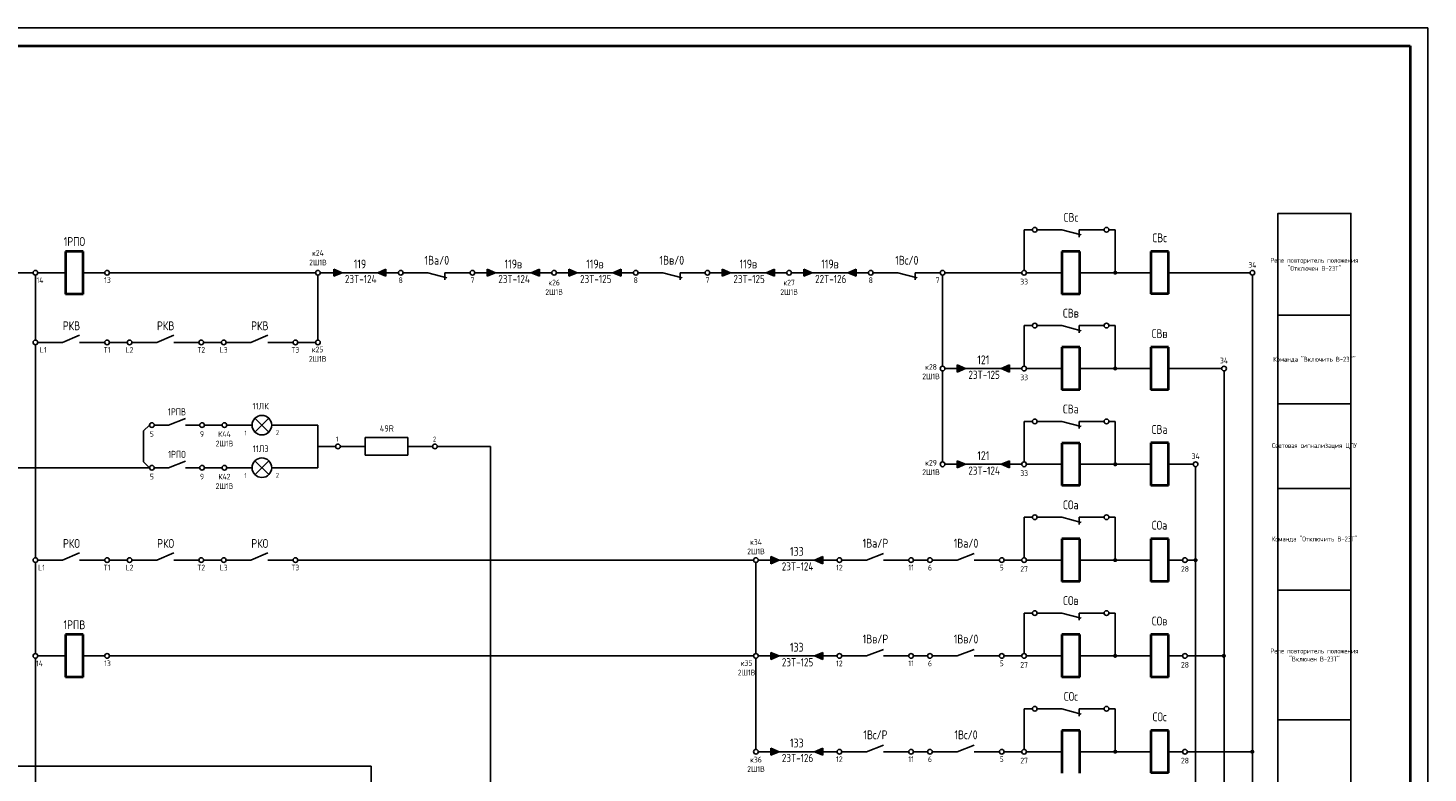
# Model space of a CAD drawing. Header units: millimetres. Extents: x 616 to 6196, y 2487 to 5711.
# Tile 37 of 46: x 4501 to 4895, y 3515 to 3725. Entities that reach past the tile are written whole.
import ezdxf
from ezdxf.enums import TextEntityAlignment as Align

# ---------------------------------------------------------------- set-up
doc = ezdxf.new("R2010")
doc.units = ezdxf.units.MM
doc.styles.add('SIMPLEX', font='GOST.ttf', dxfattribs={"height": 5})

msp = doc.modelspace()

# ---------------------------------------------------------------- hatches: boundary and pattern name
h = msp.add_hatch(color=256)
h.dxf.hatch_style = 1
h.paths.add_polyline_path([(4586.76, 3655.38), (4589.11, 3656.38), (4586.76, 3657.38)])
h = msp.add_hatch(color=256)
h.dxf.hatch_style = 1
h.paths.add_polyline_path([(4601.45, 3657.38), (4599.11, 3656.38), (4601.45, 3655.38)])
h = msp.add_hatch(color=256)
h.dxf.hatch_style = 1
h.paths.add_polyline_path([(4629.99, 3655.38), (4632.33, 3656.38), (4629.99, 3657.38)])
h = msp.add_hatch(color=256)
h.dxf.hatch_style = 1
h.paths.add_polyline_path([(4644.67, 3657.38), (4642.33, 3656.38), (4644.67, 3655.38)])
h = msp.add_hatch(color=256)
h.dxf.hatch_style = 1
h.paths.add_polyline_path([(4653, 3655.38), (4655.34, 3656.38), (4653, 3657.38)])
h = msp.add_hatch(color=256)
h.dxf.hatch_style = 1
h.paths.add_polyline_path([(4667.69, 3657.38), (4665.34, 3656.38), (4667.69, 3655.38)])
h = msp.add_hatch(color=256)
h.dxf.hatch_style = 1
h.paths.add_polyline_path([(4696.22, 3655.38), (4698.57, 3656.38), (4696.22, 3657.38)])
h = msp.add_hatch(color=256)
h.dxf.hatch_style = 1
h.paths.add_polyline_path([(4710.91, 3657.38), (4708.57, 3656.38), (4710.91, 3655.38)])
h = msp.add_hatch(color=256)
h.dxf.hatch_style = 1
h.paths.add_polyline_path([(4719.24, 3655.38), (4721.58, 3656.38), (4719.24, 3657.38)])
h = msp.add_hatch(color=256)
h.dxf.hatch_style = 1
h.paths.add_polyline_path([(4733.92, 3657.38), (4731.58, 3656.38), (4733.92, 3655.38)])
h = msp.add_hatch(color=256)
h.dxf.hatch_style = 1
h.paths.add_polyline_path([(4762.46, 3628.38), (4764.8, 3629.38), (4762.46, 3630.38)])
h = msp.add_hatch(color=256)
h.dxf.hatch_style = 1
h.paths.add_polyline_path([(4777.15, 3630.38), (4774.8, 3629.38), (4777.15, 3628.38)])
h = msp.add_hatch(color=256)
h.dxf.hatch_style = 1
h.paths.add_polyline_path([(4762.46, 3601.38), (4764.8, 3602.38), (4762.46, 3603.38)])
h = msp.add_hatch(color=256)
h.dxf.hatch_style = 1
h.paths.add_polyline_path([(4777.15, 3603.38), (4774.8, 3602.38), (4777.15, 3601.38)])
h = msp.add_hatch(color=256)
h.dxf.hatch_style = 1
h.paths.add_polyline_path([(4709.88, 3574.38), (4712.23, 3575.38), (4709.88, 3576.38)])
h = msp.add_hatch(color=256)
h.dxf.hatch_style = 1
h.paths.add_polyline_path([(4724.57, 3576.38), (4722.23, 3575.38), (4724.57, 3574.38)])
h = msp.add_hatch(color=256)
h.dxf.hatch_style = 1
h.paths.add_polyline_path([(4709.88, 3547.38), (4712.23, 3548.38), (4709.88, 3549.38)])
h = msp.add_hatch(color=256)
h.dxf.hatch_style = 1
h.paths.add_polyline_path([(4724.57, 3549.38), (4722.23, 3548.38), (4724.57, 3547.38)])
h = msp.add_hatch(color=256)
h.dxf.hatch_style = 1
h.paths.add_polyline_path([(4709.88, 3520.38), (4712.23, 3521.38), (4709.88, 3522.38)])
h = msp.add_hatch(color=256)
h.dxf.hatch_style = 1
h.paths.add_polyline_path([(4724.57, 3522.38), (4722.23, 3521.38), (4724.57, 3520.38)])

# ---------------------------------------------------------------- linework, layer by layer
for p, q in [((4301.13, 3725.35), (4895.13, 3725.35)), ((4895.13, 3725.35), (4895.13, 3305.35)), ((4781.31, 3668.47), (4783.65, 3668.47)), ((4781.31, 3668.47), (4781.31, 3657.05)), ((4791.97, 3668.47), (4784.97, 3668.47)), ((4791.97, 3668.47), (4797.34, 3667.01)), ((4803.78, 3668.47), (4796.78, 3668.47)), ((4796.78, 3668.47), (4796.78, 3666.43)), ((4805.18, 3668.47), (4806.97, 3668.47)), ((4806.97, 3668.47), (4806.97, 3656.38)), ((4501.98, 3656.38), (4496.98, 3656.38)), ((4502.64, 3637.4), (4502.64, 3655.72)), ((4511.13, 3656.38), (4503.3, 3656.38)), ((4516.13, 3656.38), (4522.19, 3656.38)), ((4523.52, 3656.38), (4581.59, 3656.38)), ((4582.26, 3637.4), (4582.26, 3655.72)), ((4586.76, 3656.38), (4582.92, 3656.38)), ((4586.76, 3655.38), (4586.76, 3657.38)), ((4586.76, 3657.38), (4589.11, 3656.38)), ((4589.11, 3656.38), (4586.76, 3655.38)), ((4599.11, 3656.38), (4589.11, 3656.38)), ((4599.11, 3656.38), (4601.45, 3657.38)), ((4601.45, 3655.38), (4599.11, 3656.38)), ((4601.45, 3657.38), (4601.45, 3655.38)), ((4604.95, 3656.38), (4601.45, 3656.38)), ((4613.28, 3656.38), (4606.28, 3656.38)), ((4613.28, 3656.38), (4618.64, 3654.93)), ((4625.08, 3656.38), (4618.08, 3656.38)), ((4618.08, 3656.38), (4618.08, 3654.35)), ((4629.99, 3656.38), (4626.49, 3656.38)), ((4629.99, 3655.38), (4629.99, 3657.38)), ((4629.99, 3657.38), (4632.33, 3656.38)), ((4632.33, 3656.38), (4629.99, 3655.38)), ((4642.33, 3656.38), (4632.33, 3656.38)), ((4642.33, 3656.38), (4644.67, 3657.38)), ((4644.67, 3655.38), (4642.33, 3656.38)), ((4644.67, 3657.38), (4644.67, 3655.38)), ((4648.17, 3656.38), (4644.67, 3656.38)), ((4653, 3656.38), (4649.5, 3656.38)), ((4653, 3655.38), (4653, 3657.38)), ((4653, 3657.38), (4655.34, 3656.38)), ((4655.34, 3656.38), (4653, 3655.38)), ((4665.34, 3656.38), (4655.34, 3656.38)), ((4665.34, 3656.38), (4667.69, 3657.38)), ((4667.69, 3655.38), (4665.34, 3656.38)), ((4667.69, 3657.38), (4667.69, 3655.38)), ((4671.19, 3656.38), (4667.69, 3656.38)), ((4679.51, 3656.38), (4672.51, 3656.38)), ((4679.51, 3656.38), (4684.88, 3654.93)), ((4691.32, 3656.38), (4684.32, 3656.38)), ((4684.32, 3656.38), (4684.32, 3654.35)), ((4696.22, 3656.38), (4692.72, 3656.38)), ((4696.22, 3655.38), (4696.22, 3657.38)), ((4696.22, 3657.38), (4698.57, 3656.38)), ((4698.57, 3656.38), (4696.22, 3655.38)), ((4708.57, 3656.38), (4698.57, 3656.38)), ((4708.57, 3656.38), (4710.91, 3657.38)), ((4710.91, 3655.38), (4708.57, 3656.38)), ((4710.91, 3657.38), (4710.91, 3655.38)), ((4714.41, 3656.38), (4710.91, 3656.38)), ((4719.24, 3656.38), (4715.74, 3656.38)), ((4719.24, 3655.38), (4719.24, 3657.38)), ((4719.24, 3657.38), (4721.58, 3656.38)), ((4721.58, 3656.38), (4719.24, 3655.38)), ((4731.58, 3656.38), (4721.58, 3656.38)), ((4731.58, 3656.38), (4733.92, 3657.38)), ((4733.92, 3655.38), (4731.58, 3656.38)), ((4733.92, 3657.38), (4733.92, 3655.38)), ((4737.42, 3656.38), (4733.92, 3656.38)), ((4745.75, 3656.38), (4738.75, 3656.38)), ((4745.75, 3656.38), (4751.12, 3654.93)), ((4757.63, 3656.38), (4750.56, 3656.38)), ((4750.56, 3656.38), (4750.56, 3654.35)), ((4758.3, 3630.05), (4758.3, 3655.72)), ((4758.96, 3656.38), (4780.65, 3656.38)), ((4791.97, 3656.38), (4781.97, 3656.38)), ((4791.97, 3656.38), (4781.97, 3656.38)), ((4806.97, 3656.38), (4796.97, 3656.38)), ((4806.97, 3656.38), (4796.97, 3656.38)), ((4816.97, 3656.39), (4806.97, 3656.39)), ((4816.97, 3656.39), (4806.97, 3656.39)), ((4844.97, 3656.39), (4821.97, 3656.39)), ((4844.97, 3656.39), (4821.97, 3656.39)), ((4845.64, 3655.72), (4845.64, 3412.91)), ((4510.3, 3636.74), (4515.11, 3638.77)), ((4536.84, 3636.74), (4541.65, 3638.77)), ((4563.38, 3636.74), (4568.19, 3638.77)), ((4781.31, 3641.47), (4783.65, 3641.47)), ((4781.31, 3641.47), (4781.31, 3630.05)), ((4791.97, 3641.47), (4784.97, 3641.47)), ((4791.97, 3641.47), (4797.34, 3640.01)), ((4803.78, 3641.47), (4796.78, 3641.47)), ((4796.78, 3641.47), (4796.78, 3639.43)), ((4805.18, 3641.47), (4806.97, 3641.47)), ((4806.97, 3641.47), (4806.97, 3629.38)), ((4502.64, 3636.08), (4502.64, 3576.05)), ((4510.3, 3636.74), (4503.3, 3636.74)), ((4522.19, 3636.74), (4515.11, 3636.74)), ((4528.52, 3636.74), (4523.52, 3636.74)), ((4536.84, 3636.74), (4529.84, 3636.74)), ((4548.73, 3636.74), (4541.65, 3636.74)), ((4555.05, 3636.74), (4550.05, 3636.74)), ((4563.38, 3636.74), (4556.38, 3636.74)), ((4575.27, 3636.74), (4568.19, 3636.74)), ((4581.59, 3636.74), (4576.59, 3636.74)), ((4762.46, 3628.38), (4762.46, 3630.38)), ((4762.46, 3630.38), (4764.8, 3629.38)), ((4774.8, 3629.38), (4777.15, 3630.38)), ((4777.15, 3630.38), (4777.15, 3628.38)), ((4758.3, 3603.05), (4758.3, 3628.72)), ((4762.46, 3629.38), (4758.96, 3629.38)), ((4764.8, 3629.38), (4762.46, 3628.38)), ((4774.8, 3629.38), (4764.8, 3629.38)), ((4777.15, 3628.38), (4774.8, 3629.38)), ((4780.65, 3629.38), (4777.15, 3629.38)), ((4791.97, 3629.38), (4781.97, 3629.38)), ((4791.97, 3629.38), (4781.97, 3629.38)), ((4806.97, 3629.38), (4796.97, 3629.38)), ((4806.97, 3629.38), (4796.97, 3629.38)), ((4816.97, 3629.39), (4806.97, 3629.39)), ((4816.97, 3629.39), (4806.97, 3629.39)), ((4836.97, 3629.39), (4821.97, 3629.39)), ((4836.97, 3629.39), (4821.97, 3629.39)), ((4837.64, 3628.72), (4837.64, 3412.91)), ((4852.83, 3619.4), (4852.83, 3430.68)), ((4873.42, 3430.68), (4873.42, 3619.4)), ((4540.13, 3613.42), (4544.93, 3615.26)), ((4568.43, 3611.47), (4564.51, 3615.37)), ((4564.53, 3611.45), (4568.41, 3615.39)), ((4781.31, 3614.47), (4783.65, 3614.47)), ((4781.31, 3614.47), (4781.31, 3603.05)), ((4791.97, 3614.47), (4784.97, 3614.47)), ((4791.97, 3614.47), (4797.34, 3613.01)), ((4803.78, 3614.47), (4796.78, 3614.47)), ((4796.78, 3614.47), (4796.78, 3612.43)), ((4805.18, 3614.47), (4806.97, 3614.47)), ((4806.97, 3614.47), (4806.97, 3602.38)), ((4534.8, 3613.42), (4533.15, 3611.77)), ((4533.15, 3611.77), (4533.15, 3603.08)), ((4540.13, 3613.42), (4536.13, 3613.42)), ((4544.93, 3613.42), (4548.93, 3613.42)), ((4555.26, 3613.42), (4550.26, 3613.42)), ((4563.71, 3613.42), (4556.59, 3613.42)), ((4566.47, 3613.42), (4566.47, 3613.42)), ((4569.24, 3613.42), (4582.26, 3613.42)), ((4582.26, 3601.42), (4582.26, 3613.42)), ((4582.26, 3607.42), (4587.26, 3607.42)), ((4588.58, 3607.42), (4595.58, 3607.42)), ((4595.58, 3609.92), (4595.58, 3604.92)), ((4607.58, 3609.92), (4595.58, 3609.92)), ((4607.58, 3609.92), (4607.58, 3604.92)), ((4607.58, 3607.42), (4614.58, 3607.42)), ((4615.91, 3607.42), (4630.87, 3607.42)), ((4630.87, 3510.02), (4630.87, 3607.42)), ((4534.8, 3601.42), (4533.15, 3603.08)), ((4540.13, 3601.42), (4544.93, 3603.26)), ((4568.43, 3599.47), (4564.51, 3603.37)), ((4564.53, 3599.45), (4568.41, 3603.39)), ((4595.58, 3604.92), (4607.58, 3604.92)), ((4762.46, 3601.38), (4762.46, 3603.38)), ((4762.46, 3603.38), (4764.8, 3602.38)), ((4774.8, 3602.38), (4777.15, 3603.38)), ((4777.15, 3603.38), (4777.15, 3601.38)), ((4534.8, 3601.42), (4477.33, 3601.42)), ((4540.13, 3601.42), (4536.13, 3601.42)), ((4544.93, 3601.42), (4548.93, 3601.42)), ((4555.26, 3601.42), (4550.26, 3601.42)), ((4563.71, 3601.42), (4556.59, 3601.42)), ((4566.47, 3601.42), (4566.47, 3601.42)), ((4569.24, 3601.42), (4582.26, 3601.42)), ((4762.46, 3602.38), (4758.96, 3602.38)), ((4764.8, 3602.38), (4762.46, 3601.38)), ((4774.8, 3602.38), (4764.8, 3602.38)), ((4777.15, 3601.38), (4774.8, 3602.38)), ((4780.65, 3602.38), (4777.15, 3602.38)), ((4791.97, 3602.38), (4781.97, 3602.38)), ((4791.97, 3602.38), (4781.97, 3602.38)), ((4806.97, 3602.38), (4796.97, 3602.38)), ((4806.97, 3602.38), (4796.97, 3602.38)), ((4816.97, 3602.39), (4806.97, 3602.39)), ((4816.97, 3602.39), (4806.97, 3602.39)), ((4828.97, 3602.39), (4821.97, 3602.39)), ((4828.97, 3602.39), (4821.97, 3602.39)), ((4829.64, 3601.72), (4829.64, 3412.91)), ((4781.31, 3587.47), (4783.65, 3587.47)), ((4781.31, 3587.47), (4781.31, 3576.05)), ((4791.97, 3587.47), (4784.97, 3587.47)), ((4791.97, 3587.47), (4797.34, 3586.01)), ((4803.78, 3587.47), (4796.78, 3587.47)), ((4796.78, 3587.47), (4796.78, 3585.43)), ((4805.18, 3587.47), (4806.97, 3587.47)), ((4806.97, 3587.47), (4806.97, 3575.38)), ((4510.3, 3575.38), (4503.3, 3575.38)), ((4510.3, 3575.38), (4515.11, 3577.42)), ((4522.19, 3575.38), (4515.11, 3575.38)), ((4528.52, 3575.38), (4523.52, 3575.38)), ((4536.84, 3575.38), (4529.84, 3575.38)), ((4536.84, 3575.38), (4541.65, 3577.42)), ((4548.73, 3575.38), (4541.65, 3575.38)), ((4555.05, 3575.38), (4550.05, 3575.38)), ((4563.38, 3575.38), (4556.38, 3575.38)), ((4563.38, 3575.38), (4568.19, 3577.42)), ((4575.27, 3575.38), (4568.19, 3575.38)), ((4705.06, 3575.38), (4576.59, 3575.38)), ((4709.88, 3575.38), (4706.38, 3575.38)), ((4709.88, 3574.38), (4709.88, 3576.38)), ((4709.88, 3576.38), (4712.23, 3575.38)), ((4712.23, 3575.38), (4709.88, 3574.38)), ((4722.23, 3575.38), (4712.23, 3575.38)), ((4722.23, 3575.38), (4724.57, 3576.38)), ((4724.57, 3574.38), (4722.23, 3575.38)), ((4724.57, 3576.38), (4724.57, 3574.38)), ((4728.57, 3575.38), (4724.57, 3575.38)), ((4736.9, 3575.38), (4729.9, 3575.38)), ((4736.9, 3575.38), (4741.7, 3577.23)), ((4748.78, 3575.38), (4741.7, 3575.38)), ((4754.11, 3575.38), (4750.11, 3575.38)), ((4762.43, 3575.38), (4755.43, 3575.38)), ((4762.43, 3575.38), (4767.24, 3577.23)), ((4774.32, 3575.38), (4767.24, 3575.38)), ((4775.65, 3575.38), (4780.65, 3575.38)), ((4791.97, 3575.38), (4781.97, 3575.38)), ((4791.97, 3575.38), (4781.97, 3575.38)), ((4806.97, 3575.38), (4796.97, 3575.38)), ((4806.97, 3575.38), (4796.97, 3575.38)), ((4816.97, 3575.39), (4806.97, 3575.39)), ((4816.97, 3575.39), (4806.97, 3575.39)), ((4825.97, 3575.39), (4821.97, 3575.39)), ((4825.97, 3575.39), (4821.97, 3575.39)), ((4827.3, 3575.38), (4829.64, 3575.38)), ((4502.64, 3549.05), (4502.64, 3574.72)), ((4705.72, 3574.72), (4705.72, 3549.05)), ((4781.31, 3560.47), (4783.65, 3560.47)), ((4781.31, 3560.47), (4781.31, 3549.05)), ((4791.97, 3560.47), (4784.97, 3560.47)), ((4791.97, 3560.47), (4797.34, 3559.01)), ((4803.78, 3560.47), (4796.78, 3560.47)), ((4796.78, 3560.47), (4796.78, 3558.43)), ((4805.18, 3560.47), (4806.97, 3560.47)), ((4806.97, 3560.47), (4806.97, 3548.38)), ((4502.64, 3547.72), (4502.64, 3389.54)), ((4511.13, 3548.38), (4503.3, 3548.38)), ((4516.13, 3548.38), (4522.19, 3548.38)), ((4523.52, 3548.38), (4705.06, 3548.38)), ((4705.72, 3522.05), (4705.72, 3547.72)), ((4709.88, 3548.38), (4706.38, 3548.38)), ((4709.88, 3547.38), (4709.88, 3549.38)), ((4709.88, 3549.38), (4712.23, 3548.38)), ((4712.23, 3548.38), (4709.88, 3547.38)), ((4722.23, 3548.38), (4712.23, 3548.38)), ((4722.23, 3548.38), (4724.57, 3549.38)), ((4724.57, 3547.38), (4722.23, 3548.38)), ((4724.57, 3549.38), (4724.57, 3547.38)), ((4728.57, 3548.38), (4724.57, 3548.38)), ((4736.9, 3548.38), (4729.9, 3548.38)), ((4736.9, 3548.38), (4741.7, 3550.23)), ((4748.78, 3548.38), (4741.7, 3548.38)), ((4754.11, 3548.38), (4750.11, 3548.38)), ((4762.43, 3548.38), (4755.43, 3548.38)), ((4762.43, 3548.38), (4767.24, 3550.23)), ((4774.32, 3548.38), (4767.24, 3548.38)), ((4775.65, 3548.38), (4780.65, 3548.38)), ((4791.97, 3548.38), (4781.97, 3548.38)), ((4791.97, 3548.38), (4781.97, 3548.38)), ((4806.97, 3548.38), (4796.97, 3548.38)), ((4806.97, 3548.38), (4796.97, 3548.38)), ((4816.97, 3548.39), (4806.97, 3548.39)), ((4816.97, 3548.39), (4806.97, 3548.39)), ((4825.97, 3548.39), (4821.97, 3548.39)), ((4825.97, 3548.39), (4821.97, 3548.39)), ((4827.3, 3548.39), (4837.64, 3548.39)), ((4781.31, 3533.47), (4783.65, 3533.47)), ((4781.31, 3533.47), (4781.31, 3522.05)), ((4791.97, 3533.47), (4784.97, 3533.47)), ((4791.97, 3533.47), (4797.34, 3532.01)), ((4803.78, 3533.47), (4796.78, 3533.47)), ((4796.78, 3533.47), (4796.78, 3531.43)), ((4805.18, 3533.47), (4806.97, 3533.47)), ((4806.97, 3533.47), (4806.97, 3521.38)), ((4709.88, 3521.38), (4706.38, 3521.38)), ((4709.88, 3520.38), (4709.88, 3522.38)), ((4709.88, 3522.38), (4712.23, 3521.38)), ((4712.23, 3521.38), (4709.88, 3520.38)), ((4722.23, 3521.38), (4712.23, 3521.38)), ((4722.23, 3521.38), (4724.57, 3522.38)), ((4724.57, 3520.38), (4722.23, 3521.38)), ((4724.57, 3522.38), (4724.57, 3520.38)), ((4728.57, 3521.38), (4724.57, 3521.38)), ((4736.9, 3521.38), (4729.9, 3521.38)), ((4736.9, 3521.38), (4741.7, 3523.23)), ((4748.78, 3521.38), (4741.7, 3521.38)), ((4754.11, 3521.38), (4750.11, 3521.38)), ((4762.43, 3521.38), (4755.43, 3521.38)), ((4762.43, 3521.38), (4767.24, 3523.23)), ((4774.32, 3521.38), (4767.24, 3521.38)), ((4775.65, 3521.38), (4780.65, 3521.38)), ((4791.97, 3521.38), (4781.97, 3521.38)), ((4791.97, 3521.38), (4781.97, 3521.38)), ((4806.97, 3521.38), (4796.97, 3521.38)), ((4806.97, 3521.38), (4796.97, 3521.38)), ((4816.97, 3521.39), (4806.97, 3521.39)), ((4816.97, 3521.39), (4806.97, 3521.39)), ((4825.97, 3521.39), (4821.97, 3521.39)), ((4825.97, 3521.39), (4821.97, 3521.39)), ((4827.3, 3521.39), (4845.64, 3521.39)), ((4597.27, 3517.31), (4384.25, 3517.31)), ((4597.27, 3517.31), (4597.27, 3432.28))]:
    msp.add_line(p, q)
at = {"lineweight": 40}
for p, q in [((4321.13, 3720.35), (4890.13, 3720.35)), ((4890.13, 3720.35), (4890.13, 3310.35)), ((4516.13, 3662.38), (4511.13, 3662.38)), ((4511.13, 3662.38), (4511.13, 3650.38)), ((4516.13, 3650.38), (4516.13, 3662.38)), ((4796.97, 3662.38), (4791.97, 3662.38)), ((4791.97, 3662.38), (4791.97, 3650.38)), ((4796.97, 3650.38), (4796.97, 3662.38)), ((4821.97, 3662.39), (4816.97, 3662.39)), ((4816.97, 3662.39), (4816.97, 3650.39)), ((4821.97, 3650.39), (4821.97, 3662.39)), ((4516.13, 3650.38), (4511.13, 3650.38)), ((4796.97, 3650.38), (4791.97, 3650.38)), ((4821.97, 3650.39), (4816.97, 3650.39)), ((4796.97, 3635.38), (4791.97, 3635.38)), ((4791.97, 3635.38), (4791.97, 3623.38)), ((4796.97, 3623.38), (4796.97, 3635.38)), ((4821.97, 3635.39), (4816.97, 3635.39)), ((4816.97, 3635.39), (4816.97, 3623.39)), ((4821.97, 3623.39), (4821.97, 3635.39)), ((4796.97, 3623.38), (4791.97, 3623.38)), ((4821.97, 3623.39), (4816.97, 3623.39)), ((4796.97, 3608.38), (4791.97, 3608.38)), ((4791.97, 3608.38), (4791.97, 3596.38)), ((4796.97, 3596.38), (4796.97, 3608.38)), ((4821.97, 3608.39), (4816.97, 3608.39)), ((4816.97, 3608.39), (4816.97, 3596.39)), ((4821.97, 3596.39), (4821.97, 3608.39)), ((4796.97, 3596.38), (4791.97, 3596.38)), ((4821.97, 3596.39), (4816.97, 3596.39)), ((4796.97, 3581.38), (4791.97, 3581.38)), ((4791.97, 3581.38), (4791.97, 3569.38)), ((4796.97, 3569.38), (4796.97, 3581.38)), ((4821.97, 3581.39), (4816.97, 3581.39)), ((4816.97, 3581.39), (4816.97, 3569.39)), ((4821.97, 3569.39), (4821.97, 3581.39)), ((4796.97, 3569.38), (4791.97, 3569.38)), ((4821.97, 3569.39), (4816.97, 3569.39)), ((4516.13, 3554.38), (4511.13, 3554.38)), ((4511.13, 3554.38), (4511.13, 3542.38)), ((4516.13, 3542.38), (4516.13, 3554.38)), ((4796.97, 3554.38), (4791.97, 3554.38)), ((4791.97, 3554.38), (4791.97, 3542.38)), ((4796.97, 3542.38), (4796.97, 3554.38)), ((4821.97, 3554.39), (4816.97, 3554.39)), ((4816.97, 3554.39), (4816.97, 3542.39)), ((4821.97, 3542.39), (4821.97, 3554.39)), ((4516.13, 3542.38), (4511.13, 3542.38)), ((4796.97, 3542.38), (4791.97, 3542.38)), ((4821.97, 3542.39), (4816.97, 3542.39)), ((4796.97, 3527.38), (4791.97, 3527.38)), ((4791.97, 3527.38), (4791.97, 3515.38)), ((4796.97, 3515.38), (4796.97, 3527.38)), ((4821.97, 3527.39), (4816.97, 3527.39)), ((4816.97, 3527.39), (4816.97, 3515.39)), ((4821.97, 3515.39), (4821.97, 3527.39)), ((4821.97, 3515.39), (4816.97, 3515.39))]:
    msp.add_line(p, q, dxfattribs=at)
at = {"color": 7}
for points in [[(4852.83, 3644.38), (4873.42, 3644.38), (4873.42, 3673.1), (4852.83, 3673.1)], [(4852.83, 3619.4), (4873.42, 3619.4), (4873.42, 3644.38), (4852.83, 3644.38)], [(4852.83, 3566.87), (4873.42, 3566.87), (4873.42, 3595.59), (4852.83, 3595.59)], [(4852.83, 3530.41), (4873.42, 3530.41), (4873.42, 3566.87), (4852.83, 3566.87)]]:
    msp.add_lwpolyline(points, close=True, dxfattribs=at)
at = {"const_width": 0.461}
for points in [[(4806.63, 3656.39, 1), (4807.32, 3656.39, 1)], [(4806.63, 3629.39, 1), (4807.32, 3629.39, 1)], [(4806.63, 3602.39, 1), (4807.32, 3602.39, 1)], [(4806.63, 3575.39, 1), (4807.32, 3575.39, 1)], [(4829.29, 3575.37, 1), (4829.98, 3575.37, 1)], [(4806.63, 3548.39, 1), (4807.32, 3548.39, 1)], [(4837.25, 3548.38, 1), (4837.94, 3548.38, 1)], [(4806.63, 3521.39, 1), (4807.32, 3521.39, 1)], [(4845.27, 3521.37, 1), (4845.96, 3521.37, 1)]]:
    msp.add_lwpolyline(points, format="xyb", close=True, dxfattribs=at)
for centre, radius in [((4784.31, 3668.47), 0.663), ((4804.52, 3668.47), 0.663), ((4502.64, 3656.38), 0.663), ((4522.85, 3656.38), 0.663), ((4582.26, 3656.38), 0.663), ((4605.61, 3656.38), 0.663), ((4625.82, 3656.38), 0.663), ((4648.84, 3656.38), 0.663), ((4671.85, 3656.38), 0.663), ((4692.06, 3656.38), 0.663), ((4715.07, 3656.38), 0.663), ((4738.09, 3656.38), 0.663), ((4758.3, 3656.38), 0.663), ((4781.31, 3656.38), 0.663), ((4845.64, 3656.38), 0.663), ((4784.31, 3641.47), 0.663), ((4804.52, 3641.47), 0.663), ((4502.64, 3636.74), 0.663), ((4522.85, 3636.74), 0.663), ((4529.18, 3636.74), 0.663), ((4549.39, 3636.74), 0.663), ((4555.72, 3636.74), 0.663), ((4575.93, 3636.74), 0.663), ((4582.26, 3636.74), 0.663), ((4758.3, 3629.38), 0.663), ((4781.31, 3629.38), 0.663), ((4837.64, 3629.38), 0.663), ((4566.47, 3613.42), 2.76), ((4784.31, 3614.47), 0.663), ((4804.52, 3614.47), 0.663), ((4535.46, 3613.42), 0.663), ((4549.6, 3613.42), 0.663), ((4555.92, 3613.42), 0.663), ((4587.92, 3607.42), 0.663), ((4615.25, 3607.42), 0.663), ((4566.47, 3601.42), 2.76), ((4758.3, 3602.38), 0.663), ((4781.31, 3602.38), 0.663), ((4829.64, 3602.38), 0.663), ((4535.46, 3601.42), 0.663), ((4549.6, 3601.42), 0.663), ((4555.92, 3601.42), 0.663), ((4784.31, 3587.47), 0.663), ((4804.52, 3587.47), 0.663), ((4502.64, 3575.38), 0.663), ((4522.85, 3575.38), 0.663), ((4529.18, 3575.38), 0.663), ((4549.39, 3575.38), 0.663), ((4555.72, 3575.38), 0.663), ((4575.93, 3575.38), 0.663), ((4705.72, 3575.38), 0.663), ((4729.23, 3575.38), 0.663), ((4749.44, 3575.38), 0.663), ((4754.77, 3575.38), 0.663), ((4774.98, 3575.38), 0.663), ((4781.31, 3575.38), 0.663), ((4826.64, 3575.38), 0.663), ((4784.31, 3560.47), 0.663), ((4804.52, 3560.47), 0.663), ((4502.64, 3548.38), 0.663), ((4522.85, 3548.38), 0.663), ((4705.72, 3548.38), 0.663), ((4729.23, 3548.38), 0.663), ((4749.44, 3548.38), 0.663), ((4754.77, 3548.38), 0.663), ((4774.98, 3548.38), 0.663), ((4781.31, 3548.38), 0.663), ((4826.64, 3548.39), 0.663), ((4784.31, 3533.47), 0.663), ((4804.52, 3533.47), 0.663), ((4705.72, 3521.38), 0.663), ((4729.23, 3521.38), 0.663), ((4749.44, 3521.38), 0.663), ((4754.77, 3521.38), 0.663), ((4774.98, 3521.38), 0.663), ((4781.31, 3521.38), 0.663), ((4826.64, 3521.39), 0.663)]:
    msp.add_circle(centre, radius)

# ---------------------------------------------------------------- texts
at = {"color": 4, "style": 'SIMPLEX'}
for s, p in [('23T-124', (4594.33, 3653.45)), ('23T-124', (4637.55, 3653.45)), ('23T-125', (4660.57, 3653.45)), ('23T-125', (4703.79, 3653.45)), ('22T-126', (4726.8, 3653.45)), ('23T-125', (4770.03, 3626.45)), ('23T-124', (4770.03, 3599.45)), ('23T-124', (4717.45, 3572.45)), ('23T-125', (4717.45, 3545.45)), ('23T-126', (4717.45, 3518.45))]:
    msp.add_text(s, height=2.304, dxfattribs=at).set_placement(p, align=Align.CENTER)
at = {"style": 'SIMPLEX'}
for s, p in [('1', (4561.56, 3610.5)), ('2', (4570.41, 3610.6)), ('1', (4587.35, 3608.79)), ('2', (4614.68, 3608.79)), ('1', (4561.56, 3598.5)), ('2', (4570.41, 3598.6))]:
    msp.add_text(s, height=1.38, dxfattribs=at).set_placement(p)
at = {"lineweight": 50, "char_height": 2.5, "attachment_point": 5, "style": 'SIMPLEX'}
for s, insert, width in [('СВс', (4794.47, 3671.97), 5), ('1РПО', (4513.63, 3665.17), 5), ('СВс', (4819.47, 3666.21), 5), ('119', (4594.11, 3658.83), 10), ('1Ва/0', (4615.78, 3659.89), 5), ('119в', (4637.33, 3658.83), 10), ('119в', (4660.34, 3658.83), 10), ('1Вв/0', (4682.01, 3659.89), 5), ('119в', (4703.57, 3658.83), 10), ('119в', (4726.58, 3658.83), 10), ('1Вс/0', (4748.25, 3659.89), 5), ('СВв', (4794.47, 3644.97), 5), ('РКВ', (4512.8, 3641.42), 5), ('РКВ', (4539.34, 3641.42), 5), ('РКВ', (4565.88, 3641.42), 5), ('СВв', (4819.47, 3639.21), 5), ('121', (4769.8, 3631.83), 10), ('СВа', (4794.47, 3617.97), 5), ('СВа', (4819.47, 3612.21), 5), ('121', (4769.8, 3604.83), 10), ('СОа', (4794.47, 3590.97), 5), ('СОа', (4819.47, 3585.21), 5), ('РКО', (4512.8, 3580.07), 5), ('РКО', (4539.34, 3580.07), 5), ('РКО', (4565.88, 3580.07), 5), ('133', (4717.23, 3577.83), 10), ('1Ва/Р', (4739.4, 3580.14), 5), ('1Ва/0', (4764.93, 3580.14), 5), ('СОв', (4794.47, 3563.97), 5), ('СОв', (4819.47, 3558.21), 5), ('1РПВ', (4513.63, 3557.17), 5), ('133', (4717.23, 3550.83), 10), ('1Вв/Р', (4739.4, 3553.14), 5), ('1Вв/0', (4764.93, 3553.14), 5), ('СОс', (4794.47, 3536.97), 5), ('СОс', (4819.47, 3531.21), 5), ('1Вс/Р', (4739.4, 3526.14), 5), ('1Вс/0', (4764.93, 3526.14), 5), ('133', (4717.23, 3523.83), 10)]:
    msp.add_mtext(s, dxfattribs=dict(at, insert=insert, width=width))
at = {"color": 7, "attachment_point": 5, "style": 'SIMPLEX'}
for s, insert, char_height, width in [('к24\\P2Ш1В', (4582.26, 3660.6), 1.6, 3.9858), ('Реле повторитель положения \\P"Отключен В-23Т"', (4863.12, 3658.74), 1.368, 20.5824), ('34', (4845.64, 3658.58), 1.6, 2.2967), ('14', (4503.93, 3654.27), 1.6, 2.2967), ('13', (4522.95, 3654.29), 1.6, 2.2967), ('8', (4605.61, 3654.27), 1.6, 2.2967), ('7', (4625.82, 3654.29), 1.6, 2.2967), ('к26\\P2Ш1В', (4648.84, 3652.27), 1.6, 3.9858), ('8', (4671.85, 3654.27), 1.6, 2.2967), ('7', (4692.06, 3654.29), 1.6, 2.2967), ('к27\\P2Ш1В', (4715.07, 3652.27), 1.6, 3.9858), ('8', (4738.09, 3654.27), 1.6, 2.2967), ('7', (4756.91, 3654.29), 1.6, 2.2967), ('33', (4781.31, 3653.88), 1.6, 2.2967), ('L1', (4504.86, 3634.63), 1.6, 2.2967), ('Т1', (4522.85, 3634.65), 1.6, 2.2967), ('L2', (4529.18, 3634.63), 1.6, 2.2967), ('Т2', (4549.39, 3634.65), 1.6, 2.2967), ('L3', (4555.72, 3634.63), 1.6, 2.2967), ('Т3', (4575.93, 3634.65), 1.6, 2.2967), ('к25\\P2Ш1В', (4582.18, 3633.42), 1.6, 3.9858), ('к28\\P2Ш1В', (4755.07, 3628.49), 1.6, 3.9858), ('34', (4837.64, 3631.64), 1.6, 2.2967), ('Команда "Включить В-23Т"', (4863.12, 3631.89), 1.368, 20.5824), ('33', (4781.31, 3626.88), 1.6, 2.2967), ('5', (4535.46, 3610.92), 1.6, 2.2967), ('9', (4549.6, 3610.92), 1.6, 2.2967), ('К44\\P2Ш1В', (4555.92, 3609.57), 1.6, 2.2967), ('Световая сигнализация ЦПУ', (4863.12, 3607.5), 1.368, 20.5824), ('к29\\P2Ш1В', (4755.07, 3601.49), 1.6, 3.9858), ('34', (4829.64, 3604.67), 1.6, 2.2967), ('5', (4535.46, 3598.92), 1.6, 2.2967), ('9', (4549.6, 3598.92), 1.6, 2.2967), ('К42\\P2Ш1В', (4555.92, 3597.57), 1.6, 2.2967), ('33', (4781.31, 3599.88), 1.6, 2.2967), ('Команда "Отключить В-23Т"', (4863.12, 3581.23), 1.368, 20.5824), ('к34\\P2Ш1В', (4705.72, 3579.17), 1.6, 3.9858), ('L1', (4504.36, 3573.27), 1.6, 2.2967), ('Т1', (4522.85, 3573.29), 1.6, 2.2967), ('L2', (4529.18, 3573.27), 1.6, 2.2967), ('Т2', (4549.39, 3573.29), 1.6, 2.2967), ('L3', (4555.72, 3573.27), 1.6, 2.2967), ('Т3', (4575.93, 3573.29), 1.6, 2.2967), ('12', (4729.23, 3573.27), 1.6, 2.2967), ('11', (4749.45, 3573.29), 1.6, 2.2967), ('6', (4754.77, 3573.27), 1.6, 2.2967), ('5', (4774.98, 3573.29), 1.6, 2.2967), ('27', (4781.31, 3572.88), 1.6, 2.2967), ('28', (4826.64, 3572.88), 1.6, 2.2967), ('Реле повторитель положения \\P"Включен В-23Т"', (4863.12, 3548.64), 1.368, 20.5824), ('14', (4503.79, 3546.27), 1.6, 2.2967), ('13', (4522.95, 3546.29), 1.6, 2.2967), ('к35\\P2Ш1В', (4703.07, 3545.02), 1.6, 3.9858), ('12', (4729.23, 3546.27), 1.6, 2.2967), ('11', (4749.45, 3546.29), 1.6, 2.2967), ('6', (4754.77, 3546.27), 1.6, 2.2967), ('5', (4774.98, 3546.29), 1.6, 2.2967), ('27', (4781.31, 3545.88), 1.6, 2.2967), ('28', (4826.64, 3545.89), 1.6, 2.2967), ('к36\\P2Ш1В', (4705.72, 3517.82), 1.6, 3.9858), ('12', (4729.23, 3519.27), 1.6, 2.2967), ('11', (4749.45, 3519.29), 1.6, 2.2967), ('6', (4754.77, 3519.27), 1.6, 2.2967), ('5', (4774.98, 3519.29), 1.6, 2.2967), ('27', (4781.31, 3518.88), 1.6, 2.2967), ('28', (4826.64, 3518.89), 1.6, 2.2967)]:
    msp.add_mtext(s, dxfattribs=dict(at, insert=insert, char_height=char_height, width=width))
at = {"attachment_point": 5, "style": 'SIMPLEX'}
for s, insert, char_height, width in [('1РПВ', (4542.53, 3617.18), 2, 4.808), ('11ЛК', (4566.14, 3618.78), 1.843, 31.5233), ('49R', (4601.68, 3612.48), 1.843, 5.6997), ('1РПО', (4542.53, 3605.18), 2, 4.808), ('11ЛЗ', (4566.14, 3606.78), 1.843, 31.5233)]:
    msp.add_mtext(s, dxfattribs=dict(at, insert=insert, char_height=char_height, width=width))

doc.saveas('drawing.dxf')
